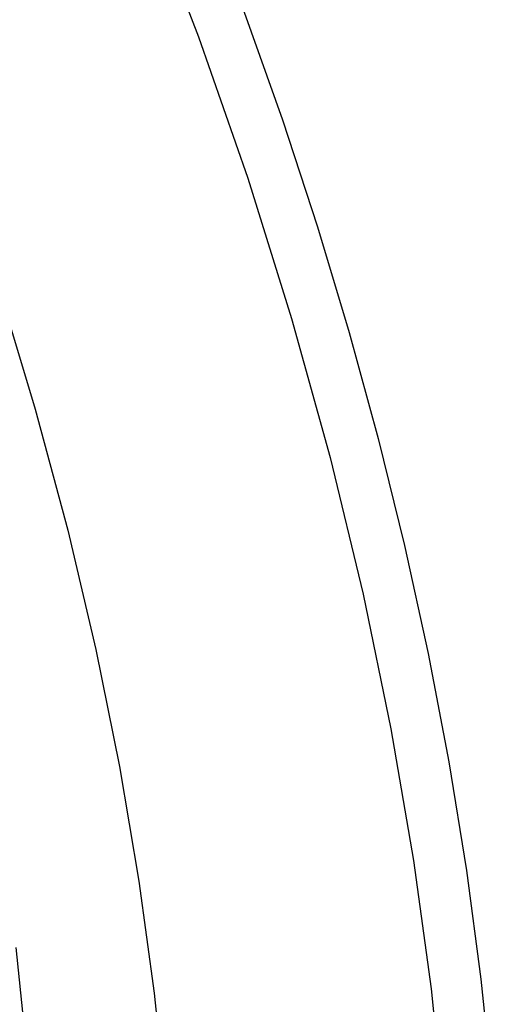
# Model space of a CAD drawing. Header units: millimetres. Extents: x -2637 to -1637, y 678 to 1678.
# Tile 30 of 256: x -2406.6 to -2401.68, y 1047.75 to 1057.99. Entities that reach past the tile are written whole.
import ezdxf

# ---------------------------------------------------------------- set-up
doc = ezdxf.new("R2010")
doc.units = ezdxf.units.MM
doc.layers.add('Make2D$B.SHOW mini', color=7, linetype='Continuous', true_color=0x000000)

msp = doc.modelspace()

# ---------------------------------------------------------------- linework, layer by layer
at = {"layer": 'Make2D$B.SHOW mini', "color": 18, "lineweight": -3, "true_color": 0x000000}
for points in [[(-2406.751, 1063.692), (-2406.187, 1062.572), (-2405.656, 1061.446), (-2405.157, 1060.318), (-2404.692, 1059.189), (-2404.261, 1058.064), (-2403.863, 1056.944), (-2403.499, 1055.832), (-2403.168, 1054.731), (-2402.867, 1053.63), (-2402.593, 1052.517), (-2402.347, 1051.396), (-2402.131, 1050.269), (-2401.947, 1049.139), (-2401.796, 1048.007), (-2401.678, 1046.878)], [(-2406.611, 1062.217), (-2405.932, 1060.755), (-2405.307, 1059.283), (-2404.738, 1057.809), (-2404.224, 1056.339), (-2403.768, 1054.879), (-2403.367, 1053.434), (-2403.023, 1052.01), (-2402.734, 1050.611), (-2402.499, 1049.242), (-2402.316, 1047.907), (-2402.183, 1046.608)], [(-2406.822, 1055.207), (-2406.436, 1053.935), (-2406.097, 1052.677), (-2405.805, 1051.437), (-2405.559, 1050.219), (-2405.357, 1049.026), (-2405.199, 1047.862), (-2405.082, 1046.728)], [(-2406.638, 1048.336), (-2406.53, 1047.295), (-2406.458, 1046.284), (-2406.422, 1045.303), (-2406.416, 1044.813), (-2406.419, 1044.323), (-2406.431, 1043.833), (-2406.452, 1043.345), (-2406.482, 1042.859), (-2406.521, 1042.375), (-2406.57, 1041.893), (-2406.628, 1041.415)]]:
    msp.add_lwpolyline(points, dxfattribs=at)

doc.saveas('drawing.dxf')
